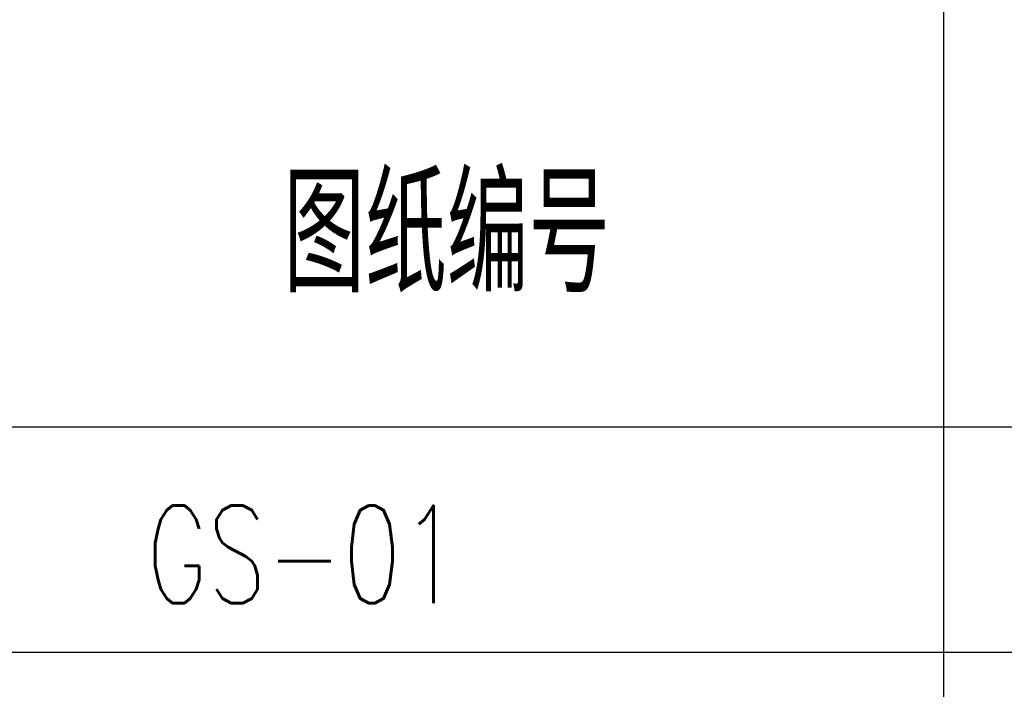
# Model space of a CAD drawing. Extents: x -302077 to 107904, y -9283 to 295706.
# Tile 4 of 256: x -298342 to -294410, y 85326 to 88003. Entities that reach past the tile are written whole.
import ezdxf

# ---------------------------------------------------------------- set-up
doc = ezdxf.new("R2010")
doc.units = 0
doc.header["$LTSCALE"] = 500
doc.header["$MEASUREMENT"] = 0
doc.layers.get('0').update_dxf_attribs({"linetype": 'CONTINUOUS'})
doc.layers.add('图框', color=4, linetype='CONTINUOUS')
doc.styles.add('hztxt', font='txt', dxfattribs={"width": 0.7, "height": 10, "bigfont": 'hztxt.shx'})

msp = doc.modelspace()

# ---------------------------------------------------------------- linework, layer by layer
at = {"layer": '图框'}
for p, q in [((-294652.034, 72875.123), (-294652.034, 88075.123)), ((-300052.034, 86375.123), (-282052.034, 86375.123)), ((-300052.034, 85475.123), (-282052.034, 85475.123))]:
    msp.add_line(p, q, dxfattribs=at)

# ---------------------------------------------------------------- texts
at = {"style": 'hztxt', "width": 0.7}
for s, height, p in [('图纸编号', 465.92, (-297288.787, 86912.699)), ('GS-01', 390, (-297836.231, 85670.793))]:
    msp.add_text(s, height=height, dxfattribs=at).set_placement(p)

doc.saveas('drawing.dxf')
